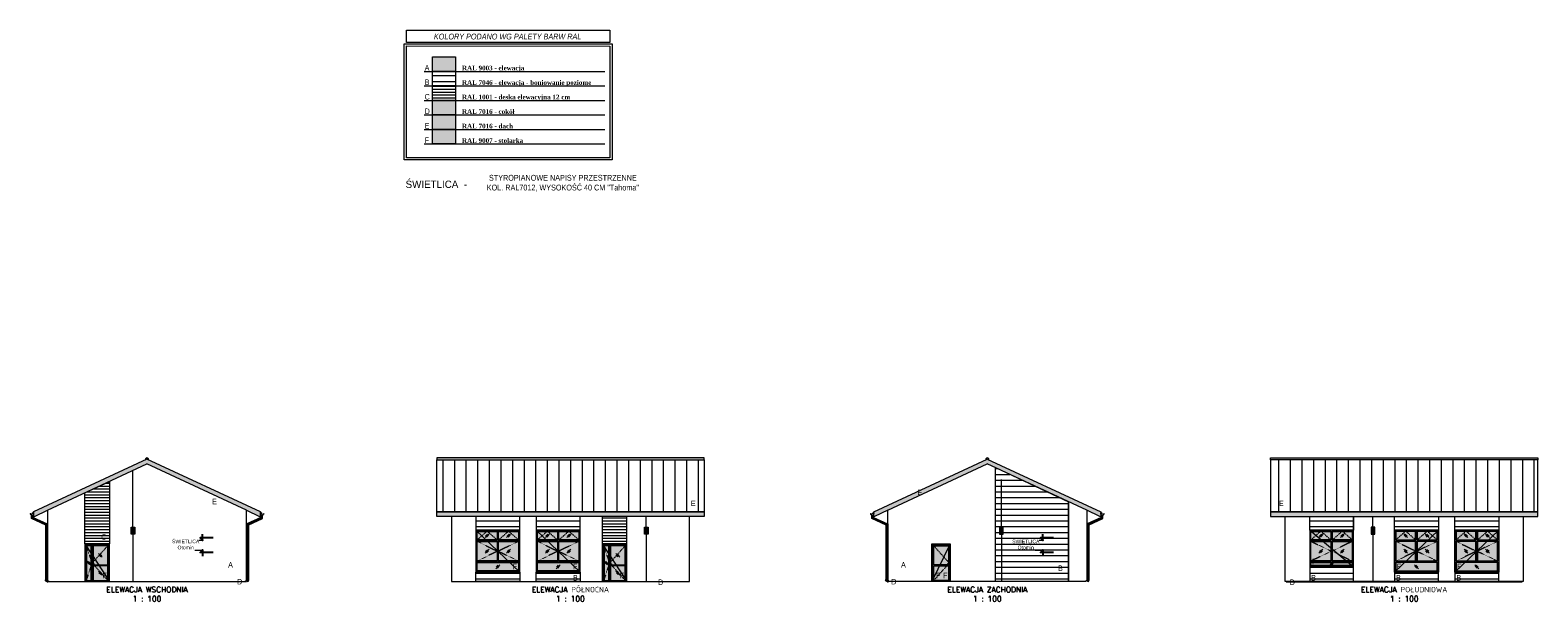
# Model space of a CAD drawing. Header units: millimetres. Extents: x -6697 to 21546, y -3389 to 18959.
# Tile 139 of 153: x 13299 to 21546, y -724 to 2399. Entities that reach past the tile are written whole.
import ezdxf
from ezdxf.enums import TextEntityAlignment as Align

# ---------------------------------------------------------------- set-up
doc = ezdxf.new("R2010")
doc.units = ezdxf.units.MM
doc.linetypes.add('ArcadiaLine11650385385916647520', pattern=[4, 2, -2])
for name, color, linetype, lineweight in [('!STOLARKA OKIENNA', 6, 'Continuous', 15), ('Dachy', 7, 'Continuous', 9), ('elewacje', 7, 'Continuous', 9), ('kolorystyka wypelnienie', 7, 'Continuous', 9), ('sciany zew', 7, 'Continuous', 20), ('sciany_wew', 7, 'Continuous', 18), ('sciany_zew', 7, 'Continuous', 35), ('stolarka', 7, 'Continuous', 5), ('stolarka_mysz_okna', 7, 'Continuous', 5), ('tabelka', 7, 'Continuous', 5)]:
    doc.layers.add(name, color=color, linetype=linetype, lineweight=lineweight)
doc.layers.add('k01', color=7, linetype='Continuous', true_color=0xc7c7c7)
doc.layers.add('pomocnicza', color=6, linetype='Continuous', lineweight=20, plot=False)
doc.layers.add('Rynny', color=7, linetype='Continuous', lineweight=9, true_color=0xababab)
doc.styles.add('BIKTS', font='bikromsw.shx', dxfattribs={"width": 0.85})
doc.styles.add('ISOC', font='isocpeur.ttf')
doc.styles.add('SCIANY-100', font='ROMANS.SHX')
doc.styles.get("Standard").update_dxf_attribs({"font": 'arial.ttf'})
doc.styles.add('TABELKA', font='txt')
doc.styles.add('TECHNIC', font='txt', dxfattribs={"height": 3})
pattern_1 = [(90, (0, 50), (-63.5, 0), [])]
pattern_2 = [(180, (330, -1e-13), (-4e-15, -31.75), [])]

# ---------------------------------------------------------------- blocks, each defined once
blk = doc.blocks.new('rynna')
at = {"layer": 'Dachy', "color": 8, "true_color": 0x757575}
for p, q in [((-17.2, -7), (-17.1, -7.4)), ((-16.8, -9.4), (-16.9, -8.8)), ((-0.7, -8.2), (-0.7, -2.2)), ((-0.2, -2.2), (-0.7, -2.2)), ((-0.2, -8.2), (-0.2, -3.6))]:
    blk.add_line(p, q, dxfattribs=at)
at = {"layer": 'Dachy', "color": 8, "lineweight": 30, "true_color": 0x757575}
for p, q in [((-3.7, -2.6), (-3.7, -7.7)), ((-3.7, -7.7), (-2.5, -6.4))]:
    blk.add_line(p, q, dxfattribs=at)
at = {"layer": 'Dachy', "color": 8, "true_color": 0x757575}
for points in [[(-0.7, -7.2), (-0.9, -5.8, 0.735368), (-1.2, -5.8), (-2, -7.5, 0.185047), (-2, -7.6), (-1.7, -8.9)], [(-0.7, -8), (-1, -6.2, 0.735368), (-1.2, -6.2), (-1.9, -7.5, 0.185047), (-1.9, -7.6), (-1.6, -8.8)]]:
    blk.add_lwpolyline(points, format="xyb", dxfattribs=at)
blk.add_lwpolyline([(-0.2, -2.2), (0, -2.2), (0, -5.7), (-0.2, -5.7)], close=True, dxfattribs=at)
for centre, radius, start, end in [((-17, -8.7), 1.78, 94.11771, 275.41696), ((-17, -8.7), 1.29, 94.11771, 275.41696), ((-17, -8.8), 1.01, 1.69516, 180), ((-17, -8.8), 1.01, 180, 259.80116), ((-17.3, -9.2), 0.552, 278.75713, 338.66039), ((-17.1, -11.9), 1.45, 42.65252, 83.76767), ((-17.1, -11.9), 1.94, 42.65252, 83.76767), ((-8.5, -7.6), 8.3, 203.81577, 355.82038), ((-8.5, -7.6), 7.56, 187.41271, 10.19293), ((-8.5, -7.6), 7.81, 203.18701, 355.54869)]:
    blk.add_arc(centre, radius, start, end, dxfattribs=at)
blk = doc.blocks.new('3kreseczki szyby')
at = {"layer": 'stolarka', "lineweight": 5}
for points in [[(-10.6, -10.6), (10.6, 10.6)], [(-8.1, -2.5), (2.5, 8.1)], [(-2.5, -8.1), (8.1, 2.5)]]:
    blk.add_lwpolyline(points, dxfattribs=at)
blk = doc.blocks.new('klamka')
at = {"layer": 'stolarka'}
h = blk.add_hatch(color=250, dxfattribs=at)
h.dxf.hatch_style = 1
edge = h.paths.add_edge_path()
edge.add_line((-0.4, 14), (-7.9, 14))
edge.add_line((-7.9, 14), (-7.9, 13.5))
edge.add_arc((-7.4, 13.5), 0.5, 180, 270)
edge.add_line((-7.4, 13), (0.1, 13))
edge.add_line((0.1, 13), (0.1, 13.5))
edge.add_arc((-0.4, 13.5), 0.5, 0, 90)
h = blk.add_hatch(color=250, dxfattribs=at)
h.dxf.hatch_style = 1
h.paths.add_polyline_path([(1.5, 17, 0.414214), (0.5, 18), (-0.5, 18, 0.414214), (-1.5, 17), (-1.5, 14), (-0.4, 14, -0.414214), (0.1, 13.5), (0.1, 13), (-1.5, 13), (-1.5, 1, 0.414214), (-0.5, 0), (0.5, 0, 0.414214), (1.5, 1)])
h.paths.add_polyline_path([(-0.1, 7.5), (0.1, 7.5, -0.414214), (0.4, 7.2), (0.4, 5.8, -0.414214), (0.1, 5.5), (-0.1, 5.5, -0.414214), (-0.4, 5.8), (-0.4, 7.2, -0.414214)], flags=16)
h = blk.add_hatch(color=9, dxfattribs=at)
h.dxf.hatch_style = 1
h.paths.add_polyline_path([(0.4, 7.2, 0.414214), (0.1, 7.5), (-0.1, 7.5, 0.414214), (-0.4, 7.2), (-0.4, 5.8, 0.414214), (-0.1, 5.5), (0.1, 5.5, 0.414214), (0.4, 5.8)])
for points in [[(-0.4, 14), (-7.9, 14), (-7.9, 13.5, 0.414214), (-7.4, 13), (0.1, 13), (0.1, 13.5, 0.414214)], [(0.1, 5.5), (-0.1, 5.5, -0.414214), (-0.4, 5.8), (-0.4, 7.2, -0.414214), (-0.1, 7.5), (0.1, 7.5, -0.414214), (0.4, 7.2), (0.4, 5.8, -0.414214)]]:
    blk.add_lwpolyline(points, format="xyb", close=True, dxfattribs=at)
blk.add_lwpolyline([(-1.5, 14), (-1.5, 17, -0.414214), (-0.5, 18), (0.5, 18, -0.414214), (1.5, 17), (1.5, 1, -0.414214), (0.5, 0), (-0.5, 0, -0.414214), (-1.5, 1), (-1.5, 13)], format="xyb", dxfattribs=at)
blk = doc.blocks.new('drzwi 135x200')
at = {"layer": 'elewacje', "true_color": 0x7fbfff}
h = blk.add_hatch(color=151, dxfattribs=at)
h.dxf.hatch_style = 1
h.paths.add_polyline_path([(10, 195), (90, 195), (90, 90), (10, 90)])
h.paths.add_polyline_path([(100, 195), (125, 195), (125, 5), (100, 5)])
h.paths.add_polyline_path([(10, 85), (90, 85), (90, 5), (10, 5)])
at = {"layer": 'stolarka_mysz_okna'}
h = blk.add_hatch(color=252, dxfattribs=at)
h.dxf.hatch_style = 1
h.paths.add_polyline_path([(0, 205), (135, 205), (135, 0), (0, 0)])
at = {"layer": 'pomocnicza'}
blk.add_lwpolyline([(135, 205), (0, 0)], dxfattribs=at)
at = {"layer": 'stolarka'}
for points in [[(0, 205), (135, 205), (135, 0), (0, 0)], [(5, 200), (95, 200), (95, 0), (5, 0)], [(10, 195), (90, 195), (90, 90), (10, 90)], [(95, 200), (130, 200), (130, 0), (95, 0)], [(100, 195), (125, 195), (125, 5), (100, 5)], [(10, 85), (90, 85), (90, 5), (10, 5)]]:
    blk.add_lwpolyline(points, close=True, dxfattribs=at)
blk.add_lwpolyline([(5, 200), (95, 200), (95, 0)], dxfattribs=at)
at = {"layer": 'stolarka', "linetype": 'ArcadiaLine11650385385916647520', "ltscale": 0.5}
for points in [[(5, 200), (95, 100), (5, 0)], [(130, 200), (95, 100), (130, 0)]]:
    blk.add_lwpolyline(points, dxfattribs=at)
at = {"layer": 'elewacje'}
for p in [(50, 142.5), (112.5, 100), (50, 45)]:
    blk.add_blockref('3kreseczki szyby', p, dxfattribs=at)
at = {"layer": 'stolarka'}
blk.add_blockref('klamka', (92.5, 82), dxfattribs=at)
blk = doc.blocks.new('*U220')
blk.add_lwpolyline([(847.8, 171.2), (847.8, 157.8), (834.5, 157.8)], close=True)
blk.add_lwpolyline([(905.4, 157.8), (847.8, 157.8), (847.8, 137.8)])
for p in [(847.8, 171.2), (0, 0)]:
    blk.add_point(p)
at = {"style": 'ISOC', "flags": 2}
blk.add_attdef('WYSOKOŚĆ', text='', height=10, dxfattribs=at).set_placement((850.4, 139.8), align=Align.BOTTOM_LEFT)
blk = doc.blocks.new('*U221')
blk.add_lwpolyline([(905.4, 238.7), (847.8, 238.7), (847.8, 258.7)])
blk.add_lwpolyline([(847.8, 225.4), (847.8, 238.7), (834.5, 238.7)], close=True)
for p in [(847.8, 225.4), (0, 0)]:
    blk.add_point(p)
at = {"style": 'ISOC', "flags": 2}
blk.add_attdef('WYSOKOŚĆ', text='', height=10, dxfattribs=at).set_placement((850.4, 238.7), align=Align.BOTTOM_LEFT)
blk = doc.blocks.new('drzwi 90x200 pełne')
at = {"layer": 'stolarka_mysz_okna'}
h = blk.add_hatch(color=252, dxfattribs=at)
h.dxf.hatch_style = 1
h.paths.add_polyline_path([(0, 205), (100, 205), (100, 0), (0, 0)])
at = {"layer": 'pomocnicza'}
blk.add_lwpolyline([(100, 205), (0, 0)], dxfattribs=at)
at = {"layer": 'stolarka'}
for points in [[(0, 205), (100, 205), (100, 0), (0, 0)], [(5, 200), (95, 200), (95, 0), (5, 0)], [(10, 195), (90, 195), (90, 90), (10, 90)], [(10, 85), (90, 85), (90, 5), (10, 5)]]:
    blk.add_lwpolyline(points, close=True, dxfattribs=at)
at = {"layer": 'stolarka', "linetype": 'ArcadiaLine11650385385916647520', "ltscale": 0.5}
blk.add_lwpolyline([(5, 200), (95, 100), (5, 0)], dxfattribs=at)
at = {"layer": 'stolarka'}
blk.add_blockref('klamka', (92.5, 82), dxfattribs=at)
blk = doc.blocks.new('okno 240x210')
at = {"layer": 'elewacje', "true_color": 0x7fbfff}
h = blk.add_hatch(color=151, dxfattribs=at)
h.dxf.hatch_style = 1
h.paths.add_polyline_path([(7, 223), (115.5, 223), (115.5, 177), (7, 177)])
h.paths.add_polyline_path([(124.5, 223), (233, 223), (233, 177), (124.5, 177)])
h.paths.add_polyline_path([(124.5, 168), (233, 168), (233, 62), (124.5, 62)])
h.paths.add_polyline_path([(7, 168), (115.5, 168), (115.5, 62), (7, 62)])
h.paths.add_polyline_path([(7, 53), (233, 53), (233, 7), (7, 7)])
at = {"layer": 'stolarka_mysz_okna'}
h = blk.add_hatch(color=252, dxfattribs=at)
h.dxf.hatch_style = 1
h.paths.add_polyline_path([(0, 0), (240, 0), (240, 230), (0, 230)])
at = {"layer": 'pomocnicza'}
blk.add_lwpolyline([(0, 230), (240, 0)], dxfattribs=at)
at = {"layer": 'stolarka'}
for points in [[(0, 0), (240, 0), (240, 230), (0, 230)], [(5, 225), (117.5, 225), (117.5, 175), (5, 175)], [(5, 170), (117.5, 170), (117.5, 60), (5, 60)], [(7, 223), (115.5, 223), (115.5, 177), (7, 177)], [(7, 168), (115.5, 168), (115.5, 62), (7, 62)], [(122.5, 225), (235, 225), (235, 175), (122.5, 175)], [(122.5, 170), (235, 170), (235, 60), (122.5, 60)], [(124.5, 223), (233, 223), (233, 177), (124.5, 177)], [(124.5, 168), (233, 168), (233, 62), (124.5, 62)], [(5, 55), (235, 55), (235, 5), (5, 5)], [(7, 53), (233, 53), (233, 7), (7, 7)]]:
    blk.add_lwpolyline(points, close=True, dxfattribs=at)
at = {"layer": 'stolarka', "linetype": 'ArcadiaLine11650385385916647520', "ltscale": 0.5}
for points in [[(117.5, 175), (61.25, 225), (5, 175)], [(5, 170), (117.5, 115), (5, 60)], [(122.5, 175), (178.75, 225), (235, 175)], [(235, 170), (122.5, 115), (235, 60)]]:
    blk.add_lwpolyline(points, dxfattribs=at)
at = {"layer": 'elewacje'}
for p in [(61.25, 200), (178.75, 200), (61.25, 115), (178.75, 115), (120, 30)]:
    blk.add_blockref('3kreseczki szyby', p, dxfattribs=at)
blk = doc.blocks.new('okno 240x200')
at = {"layer": 'elewacje', "true_color": 0x7fbfff}
h = blk.add_hatch(color=151, dxfattribs=at)
h.dxf.hatch_style = 1
h.paths.add_polyline_path([(7, 193), (115.5, 193), (115.5, 147), (7, 147)])
h.paths.add_polyline_path([(124.5, 193), (233, 193), (233, 147), (124.5, 147)])
h.paths.add_polyline_path([(124.5, 138), (233, 138), (233, 32), (124.5, 32)])
h.paths.add_polyline_path([(7, 138), (115.5, 138), (115.5, 32), (7, 32)])
h.paths.add_polyline_path([(7, 23), (233, 23), (233, 7), (7, 7)])
at = {"layer": 'stolarka_mysz_okna'}
h = blk.add_hatch(color=252, dxfattribs=at)
h.dxf.hatch_style = 1
h.paths.add_polyline_path([(0, 0), (240, 0), (240, 200), (0, 200)])
at = {"layer": 'pomocnicza'}
blk.add_lwpolyline([(0, 200), (240, 0)], dxfattribs=at)
at = {"layer": 'stolarka'}
for points in [[(0, 0), (240, 0), (240, 200), (0, 200)], [(5, 195), (117.5, 195), (117.5, 145), (5, 145)], [(7, 193), (115.5, 193), (115.5, 147), (7, 147)], [(122.5, 195), (235, 195), (235, 145), (122.5, 145)], [(124.5, 193), (233, 193), (233, 147), (124.5, 147)], [(5, 140), (117.5, 140), (117.5, 30), (5, 30)], [(7, 138), (115.5, 138), (115.5, 32), (7, 32)], [(122.5, 140), (235, 140), (235, 30), (122.5, 30)], [(124.5, 138), (233, 138), (233, 32), (124.5, 32)], [(5, 25), (235, 25), (235, 5), (5, 5)], [(7, 23), (233, 23), (233, 7), (7, 7)]]:
    blk.add_lwpolyline(points, close=True, dxfattribs=at)
at = {"layer": 'stolarka', "linetype": 'ArcadiaLine11650385385916647520', "ltscale": 0.5}
for points in [[(117.5, 145), (61.25, 195), (5, 145)], [(122.5, 145), (178.75, 195), (235, 145)], [(5, 140), (117.5, 85), (5, 30)], [(235, 140), (122.5, 85), (235, 30)]]:
    blk.add_lwpolyline(points, dxfattribs=at)
at = {"layer": 'elewacje'}
for p in [(61.25, 170), (178.75, 170), (61.25, 85), (178.75, 85), (120, 15)]:
    blk.add_blockref('3kreseczki szyby', p, dxfattribs=at)

msp = doc.modelspace()

# ---------------------------------------------------------------- hatches: boundary and pattern name
at = {"layer": 'Dachy', "true_color": 0xc5c7c4}
h = msp.add_hatch(dxfattribs=at)
h.set_pattern_fill('ANSI31', color=9, scale=20, angle=45, style=0)
h.set_pattern_definition(pattern_1)
h.paths.add_polyline_path([(15523.05, -236.83), (15523.05, 48.38), (16985.05, 48.38), (16985.05, -236.83)])
h = msp.add_hatch(dxfattribs=at)
h.set_pattern_fill('ANSI31', color=9, scale=20, angle=45, style=0)
h.set_pattern_definition(pattern_1)
h.paths.add_polyline_path([(21545.88, -236.83), (21545.88, 48.38), (20083.88, 48.38), (20083.88, -236.83)])
at = {"layer": 'elewacje'}
h = msp.add_hatch(dxfattribs=at)
h.set_pattern_fill('ANSI31', scale=10, angle=135)
h.set_pattern_definition([(180, (-16406.63, -15629.656), (-4e-15, -31.75), [])])
h.paths.add_polyline_path([(15499.62, 2173.61), (15626.12, 2173.61), (15626.12, 2094.22), (15499.62, 2094.22)])
h = msp.add_hatch(dxfattribs=at)
h.set_pattern_fill('ANSI31', color=256, scale=5, angle=135)
h.set_pattern_definition([(180, (17566.177, -6575.579), (-2e-15, -15.875), [])])
h.paths.add_polyline_path([(15499.62, 2094.22), (15626.12, 2094.22), (15626.12, 2014.84), (15499.62, 2014.84)])
h = msp.add_hatch(dxfattribs=at)
h.set_pattern_fill('ANSI31', scale=10, angle=135)
h.paths.add_polyline_path([(18978.46, -181.15), (18978.46, -616.86), (18578.46, -616.86), (18578.46, 5.37)])
h = msp.add_hatch(dxfattribs=at)
h.set_pattern_fill('ANSI31', color=256, scale=5, angle=135)
h.paths.add_polyline_path([(13598.01, -411.86), (13598.01, -132.66), (13733.01, -69.71), (13733.01, -411.86)])
h = msp.add_hatch(dxfattribs=at)
h.set_pattern_fill('ANSI31', scale=10, angle=135)
h.paths.add_polyline_path([(15737.05, -336.86), (15977.05, -336.86), (15977.05, -261.45), (15737.05, -261.45)])
h.paths.add_polyline_path([(15737.05, -566.86), (15977.05, -566.86), (15977.05, -616.86), (15737.05, -616.86)])
h = msp.add_hatch(dxfattribs=at)
h.set_pattern_fill('ANSI31', scale=10, angle=135)
h.set_pattern_definition(pattern_2)
h.paths.add_polyline_path([(16067.05, -336.86), (16307.05, -336.86), (16307.05, -261.45), (16067.05, -261.45)])
h.paths.add_polyline_path([(16067.05, -566.86), (16307.05, -566.86), (16307.05, -616.86), (16067.05, -616.86)])
h = msp.add_hatch(dxfattribs=at)
h.set_pattern_fill('ANSI31', color=256, scale=5, angle=135)
h.paths.add_polyline_path([(16428.55, -411.86), (16563.55, -411.86), (16563.55, -261.45), (16428.55, -261.45)])
h = msp.add_hatch(dxfattribs=at)
h.set_pattern_fill('ANSI31', scale=10, angle=135)
h.set_pattern_definition([(180, (-134, -1e-13), (-4e-15, -31.75), [])])
h.paths.add_polyline_path([(20537.88, -336.86), (20297.88, -336.86), (20297.88, -261.45), (20537.88, -261.45)])
h.paths.add_polyline_path([(20537.88, -536.86), (20297.88, -536.86), (20297.88, -616.86), (20537.88, -616.86)])
h = msp.add_hatch(dxfattribs=at)
h.set_pattern_fill('ANSI31', scale=10, angle=135)
h.set_pattern_definition(pattern_2)
h.paths.add_polyline_path([(21001.88, -336.86), (20761.88, -336.86), (20761.88, -261.45), (21001.88, -261.45)])
h.paths.add_polyline_path([(21001.88, -566.86), (20761.88, -566.86), (20761.88, -616.86), (21001.88, -616.86)])
h = msp.add_hatch(dxfattribs=at)
h.set_pattern_fill('ANSI31', scale=10, angle=135)
h.paths.add_polyline_path([(21331.88, -336.86), (21091.88, -336.86), (21091.88, -261.45), (21331.88, -261.45)])
h.paths.add_polyline_path([(21331.88, -566.86), (21091.88, -566.86), (21091.88, -616.86), (21331.88, -616.86)])
at = {"layer": 'kolorystyka wypelnienie', "ltscale": 10, "true_color": 0xecece7}
h = msp.add_hatch(color=254, dxfattribs=at)
h.dxf.hatch_style = 1
h.paths.add_polyline_path([(15499.62, 2253), (15626.12, 2253), (15626.12, 2173.61), (15499.62, 2173.61)])
at = {"layer": 'kolorystyka wypelnienie', "ltscale": 10, "true_color": 0x383e42}
h = msp.add_hatch(color=250, dxfattribs=at)
h.dxf.hatch_style = 1
h.paths.add_polyline_path([(15499.62, 2014.84), (15626.12, 2014.84), (15626.12, 1935.45), (15499.62, 1935.45)])
h = msp.add_hatch(color=250, dxfattribs=at)
h.dxf.hatch_style = 1
h.paths.add_polyline_path([(15499.62, 1935.45), (15626.12, 1935.45), (15626.12, 1856.07), (15499.62, 1856.07)])
h = msp.add_hatch(color=250, dxfattribs=at)
h.dxf.hatch_style = 1
h.paths.add_polyline_path([(13938.01, 25.89), (14482.01, -227.78), (14554.21, -261.45), (14558.2, -261.45), (14558.2, -239.03), (14562.01, -240.81), (14558.2, -236.83), (13938.01, 52.37), (13317.83, -236.83), (13314.01, -240.81), (13317.83, -239.03), (13317.83, -261.45), (13321.82, -261.45), (13394.01, -227.78)])
h = msp.add_hatch(color=250, dxfattribs=at)
h.dxf.hatch_style = 1
h.paths.add_polyline_path([(15523.05, 48.38), (16985.05, 48.38), (16985.05, 58.45), (15523.05, 58.45)])
h.paths.add_polyline_path([(15603.05, -261.45), (15523.05, -261.45), (15523.05, -236.83), (16905.05, -236.83), (16985.05, -236.83), (16985.05, -261.45), (16905.05, -261.45)])
h = msp.add_hatch(color=250, dxfattribs=at)
h.dxf.hatch_style = 1
h.paths.add_polyline_path([(18534.46, 25.89), (17990.46, -227.78), (17918.27, -261.45), (17914.28, -261.45), (17914.28, -239.03), (17910.46, -240.81), (17914.28, -236.83), (18534.46, 52.37), (19154.65, -236.83), (19158.46, -240.81), (19154.65, -239.03), (19154.65, -261.45), (19150.66, -261.45), (19078.46, -227.78)])
h = msp.add_hatch(color=250, dxfattribs=at)
h.dxf.hatch_style = 1
h.paths.add_polyline_path([(21545.88, 48.38), (20083.88, 48.38), (20083.88, 58.45), (21545.88, 58.45)])
h.paths.add_polyline_path([(21465.88, -261.45), (21545.88, -261.45), (21545.88, -236.83), (20163.88, -236.83), (20083.88, -236.83), (20083.88, -261.45), (20163.88, -261.45)])
h = msp.add_hatch(color=250, dxfattribs=at)
h.dxf.hatch_style = 1
h.paths.add_polyline_path([(13851.17, -319.49), (13871.17, -319.49), (13871.17, -359.49), (13851.17, -359.49)])
h = msp.add_hatch(color=250, dxfattribs=at)
h.dxf.hatch_style = 1
h.paths.add_polyline_path([(16658.62, -319.49), (16678.62, -319.49), (16678.62, -359.49), (16658.62, -359.49)])
h = msp.add_hatch(color=250, dxfattribs=at)
h.dxf.hatch_style = 1
h.paths.add_polyline_path([(18621.31, -319.49), (18601.31, -319.49), (18601.31, -359.49), (18621.31, -359.49)])
h = msp.add_hatch(color=250, dxfattribs=at)
h.dxf.hatch_style = 1
h.paths.add_polyline_path([(20653.75, -319.49), (20633.75, -319.49), (20633.75, -359.49), (20653.75, -359.49)])
h = msp.add_hatch(color=250, dxfattribs=at)
h.dxf.hatch_style = 1
h.paths.add_polyline_path([(14477.01, -616.86), (13598.01, -616.86), (13399.01, -616.86), (13399.01, -618.86), (14477.01, -618.86)])
h = msp.add_hatch(color=250, dxfattribs=at)
h.dxf.hatch_style = 1
h.paths.add_polyline_path([(16900.05, -616.86), (15608.05, -616.86), (15608.05, -618.86), (16900.05, -618.86)])
h = msp.add_hatch(color=250, dxfattribs=at)
h.dxf.hatch_style = 1
h.paths.add_polyline_path([(17995.46, -616.86), (18874.46, -616.86), (19073.46, -616.86), (19073.46, -618.86), (17995.46, -618.86)])
h = msp.add_hatch(color=250, dxfattribs=at)
h.dxf.hatch_style = 1
h.paths.add_polyline_path([(20168.88, -616.86), (21460.88, -616.86), (21460.88, -618.86), (20168.88, -618.86)])
at = {"layer": 'Rynny'}
h = msp.add_hatch(color=253, dxfattribs=at)
h.set_gradient(color1=(168, 168, 168), color2=(230, 230, 230), one_color=1, tint=0.908602, name='INVCYLINDER')
edge = h.paths.add_edge_path()
edge.add_line((13316.02, -251.83), (13316.02, -266.6))
edge.add_line((13316.02, -266.6), (13391.88, -302.85))
edge.add_line((13391.88, -302.85), (13387.72, -306.69))
edge.add_line((13387.72, -306.69), (13383.88, -310.11))
edge.add_line((13383.88, -310.11), (13306.02, -272.91))
edge.add_line((13306.02, -272.91), (13306.02, -254.58))
edge.add_arc((13309.3, -246.96), 8.3, 246.749372, 324.063)
h = msp.add_hatch(color=253, dxfattribs=at)
h.set_gradient(color1=(168, 168, 168), one_color=1, tint=1, name='INVCYLINDER')
h.paths.add_polyline_path([(13391.88, -514.89), (13383.88, -518.89), (13383.88, -592.29), (13391.88, -592.29)])
h.paths.add_polyline_path([(13391.88, -492.53), (13383.88, -496.53), (13383.88, -518.89), (13391.88, -514.89)])
h.paths.add_polyline_path([(13391.88, -467.48), (13383.88, -471.48), (13383.88, -496.53), (13391.88, -492.53)])
h.paths.add_polyline_path([(13383.88, -310.11), (13391.88, -302.85), (13391.88, -467.48), (13383.88, -471.48)])
h = msp.add_hatch(color=253, dxfattribs=at)
h.set_gradient(color1=(168, 168, 168), color2=(230, 230, 230), one_color=1, tint=0.908602, name='INVCYLINDER')
edge = h.paths.add_edge_path()
edge.add_line((14560, -251.83), (14560, -266.6))
edge.add_line((14560, -266.6), (14484.15, -302.85))
edge.add_line((14484.15, -302.85), (14488.3, -306.69))
edge.add_line((14488.3, -306.69), (14492.15, -310.11))
edge.add_line((14492.15, -310.11), (14570, -272.91))
edge.add_line((14570, -272.91), (14570, -254.58))
edge.add_arc((14566.72, -246.96), 8.3, 215.937, 293.250628, ccw=False)
h = msp.add_hatch(color=253, dxfattribs=at)
h.set_gradient(color1=(168, 168, 168), one_color=1, tint=1, name='INVCYLINDER')
h.paths.add_polyline_path([(14484.15, -514.89), (14492.15, -518.89), (14492.15, -592.29), (14484.15, -592.29)])
h.paths.add_polyline_path([(14484.15, -492.53), (14492.15, -496.53), (14492.15, -518.89), (14484.15, -514.89)])
h.paths.add_polyline_path([(14484.15, -467.48), (14492.15, -471.48), (14492.15, -496.53), (14484.15, -492.53)])
h.paths.add_polyline_path([(14492.15, -310.11), (14484.15, -302.85), (14484.15, -467.48), (14492.15, -471.48)])
h = msp.add_hatch(color=253, dxfattribs=at)
h.set_gradient(color1=(168, 168, 168), color2=(230, 230, 230), one_color=1, tint=0.908602, name='INVCYLINDER')
edge = h.paths.add_edge_path()
edge.add_line((17912.47, -251.83), (17912.47, -266.6))
edge.add_line((17912.47, -266.6), (17988.33, -302.85))
edge.add_line((17988.33, -302.85), (17984.17, -306.69))
edge.add_line((17984.17, -306.69), (17980.33, -310.11))
edge.add_line((17980.33, -310.11), (17902.47, -272.91))
edge.add_line((17902.47, -272.91), (17902.47, -254.58))
edge.add_arc((17905.75, -246.96), 8.3, 246.749372, 324.063)
h = msp.add_hatch(color=253, dxfattribs=at)
h.set_gradient(color1=(168, 168, 168), one_color=1, tint=1, name='INVCYLINDER')
h.paths.add_polyline_path([(17988.33, -514.89), (17980.33, -518.89), (17980.33, -592.29), (17988.33, -592.29)])
h.paths.add_polyline_path([(17988.33, -492.53), (17980.33, -496.53), (17980.33, -518.89), (17988.33, -514.89)])
h.paths.add_polyline_path([(17988.33, -467.48), (17980.33, -471.48), (17980.33, -496.53), (17988.33, -492.53)])
h.paths.add_polyline_path([(17980.33, -310.11), (17988.33, -302.85), (17988.33, -467.48), (17980.33, -471.48)])
h = msp.add_hatch(color=253, dxfattribs=at)
h.set_gradient(color1=(168, 168, 168), color2=(230, 230, 230), one_color=1, tint=0.908602, name='INVCYLINDER')
edge = h.paths.add_edge_path()
edge.add_line((19156.45, -251.83), (19156.45, -266.6))
edge.add_line((19156.45, -266.6), (19080.6, -302.85))
edge.add_line((19080.6, -302.85), (19084.75, -306.69))
edge.add_line((19084.75, -306.69), (19088.6, -310.11))
edge.add_line((19088.6, -310.11), (19166.45, -272.91))
edge.add_line((19166.45, -272.91), (19166.45, -254.58))
edge.add_arc((19163.17, -246.96), 8.3, 215.937, 293.250628, ccw=False)
h = msp.add_hatch(color=253, dxfattribs=at)
h.set_gradient(color1=(168, 168, 168), one_color=1, tint=1, name='INVCYLINDER')
h.paths.add_polyline_path([(19080.6, -514.89), (19088.6, -518.89), (19088.6, -592.29), (19080.6, -592.29)])
h.paths.add_polyline_path([(19080.6, -492.53), (19088.6, -496.53), (19088.6, -518.89), (19080.6, -514.89)])
h.paths.add_polyline_path([(19080.6, -467.48), (19088.6, -471.48), (19088.6, -496.53), (19080.6, -492.53)])
h.paths.add_polyline_path([(19088.6, -310.11), (19080.6, -302.85), (19080.6, -467.48), (19088.6, -471.48)])
h = msp.add_hatch(color=253, dxfattribs=at)
h.set_gradient(color1=(173, 173, 173), one_color=1, tint=1, name='CYLINDER')
h.paths.add_polyline_path([(13391.88, -592.29), (13391.88, -598.89), (13383.88, -598.89), (13383.88, -592.29)])
edge = h.paths.add_edge_path()
edge.add_line((13383.88, -598.89), (13391.88, -598.89))
edge.add_line((13391.88, -598.89), (13391.88, -611.09))
edge.add_ellipse((13387.88, -611.74), major_axis=(0, 4.05), ratio=1, start_angle=279.268187, end_angle=440.731813)
edge.add_line((13383.88, -611.09), (13383.88, -598.89))
h = msp.add_hatch(color=253, dxfattribs=at)
h.set_gradient(color1=(173, 173, 173), one_color=1, tint=1, name='CYLINDER')
h.paths.add_polyline_path([(14484.15, -592.29), (14484.15, -598.89), (14492.15, -598.89), (14492.15, -592.29)])
edge = h.paths.add_edge_path()
edge.add_line((14492.15, -598.89), (14484.15, -598.89))
edge.add_line((14484.15, -598.89), (14484.15, -611.09))
edge.add_ellipse((14488.15, -611.74), major_axis=(0, 4.05), ratio=1, start_angle=-80.731813, end_angle=80.731813, ccw=False)
edge.add_line((14492.15, -611.09), (14492.15, -598.89))
h = msp.add_hatch(color=253, dxfattribs=at)
h.set_gradient(color1=(173, 173, 173), one_color=1, tint=1, name='CYLINDER')
h.paths.add_polyline_path([(17980.33, -592.29), (17980.33, -598.89), (17988.33, -598.89), (17988.33, -592.29)])
edge = h.paths.add_edge_path()
edge.add_ellipse((17984.33, -611.74), major_axis=(0, 4.05), ratio=1, start_angle=279.268187, end_angle=440.731813, ccw=False)
edge.add_line((17988.33, -611.09), (17988.33, -598.89))
edge.add_line((17988.33, -598.89), (17980.33, -598.89))
edge.add_line((17980.33, -598.89), (17980.33, -611.09))
h = msp.add_hatch(color=253, dxfattribs=at)
h.set_gradient(color1=(173, 173, 173), one_color=1, tint=1, name='CYLINDER')
h.paths.add_polyline_path([(19080.6, -592.29), (19080.6, -598.89), (19088.6, -598.89), (19088.6, -592.29)])
edge = h.paths.add_edge_path()
edge.add_line((19088.6, -598.89), (19080.6, -598.89))
edge.add_line((19080.6, -598.89), (19080.6, -611.09))
edge.add_ellipse((19084.6, -611.74), major_axis=(0, 4.05), ratio=1, start_angle=-80.731813, end_angle=80.731813, ccw=False)
edge.add_line((19088.6, -611.09), (19088.6, -598.89))
at = {"layer": 'stolarka_mysz_okna', "true_color": 0x878581}
h = msp.add_hatch(color=252, dxfattribs=at)
h.dxf.hatch_style = 1
h.paths.add_polyline_path([(15499.62, 1856.07), (15626.12, 1856.07), (15626.12, 1776.68), (15499.62, 1776.68)])

# ---------------------------------------------------------------- linework, layer by layer
at = {"layer": '!STOLARKA OKIENNA'}
for p, q in [((14484.15, -596.91), (14483.48, -596.91)), ((17988.33, -596.91), (17989, -596.91))]:
    msp.add_line(p, q, dxfattribs=at)
at = {"layer": 'elewacje'}
for points in [[(15523.05, 48.38), (16985.05, 48.38), (16985.05, 58.45), (15523.05, 58.45)], [(21545.88, 48.38), (20083.88, 48.38), (20083.88, 58.45), (21545.88, 58.45)], [(13851.17, -319.49), (13871.17, -319.49), (13871.17, -359.49), (13851.17, -359.49)], [(15737.05, -336.86), (15977.05, -336.86), (15977.05, -261.45), (15737.05, -261.45)], [(16067.05, -336.86), (16307.05, -336.86), (16307.05, -261.45), (16067.05, -261.45)], [(16428.55, -411.86), (16563.55, -411.86), (16563.55, -261.45), (16428.55, -261.45)], [(16658.62, -319.49), (16678.62, -319.49), (16678.62, -359.49), (16658.62, -359.49)], [(18621.31, -319.49), (18601.31, -319.49), (18601.31, -359.49), (18621.31, -359.49)], [(20537.88, -336.86), (20297.88, -336.86), (20297.88, -261.45), (20537.88, -261.45)], [(20653.75, -319.49), (20633.75, -319.49), (20633.75, -359.49), (20653.75, -359.49)], [(21001.88, -336.86), (20761.88, -336.86), (20761.88, -261.45), (21001.88, -261.45)], [(21331.88, -336.86), (21091.88, -336.86), (21091.88, -261.45), (21331.88, -261.45)], [(15737.05, -566.86), (15977.05, -566.86), (15977.05, -616.86), (15737.05, -616.86)], [(16067.05, -566.86), (16307.05, -566.86), (16307.05, -616.86), (16067.05, -616.86)], [(20537.88, -536.86), (20297.88, -536.86), (20297.88, -616.86), (20537.88, -616.86)], [(21001.88, -566.86), (20761.88, -566.86), (20761.88, -616.86), (21001.88, -616.86)], [(21331.88, -566.86), (21091.88, -566.86), (21091.88, -616.86), (21331.88, -616.86)]]:
    msp.add_lwpolyline(points, close=True, dxfattribs=at)
for points in [[(15523.05, -236.83), (15523.05, 48.38), (16985.05, 48.38), (16985.05, -236.83), (15523.05, -236.83)], [(18978.46, -616.86), (18978.46, -181.15), (18978.46, -616.86), (18578.46, -616.86), (18578.46, 5.37), (18978.46, -181.15)], [(21545.88, -236.83), (21545.88, 48.38), (20083.88, 48.38), (20083.88, -236.83), (21545.88, -236.83)], [(13598.01, -411.86), (13598.01, -132.66), (13733.01, -69.71), (13733.01, -411.86), (13598.01, -411.86)], [(13861.17, -319.49), (13861.17, -9.95)], [(18611.31, -319.49), (18611.31, -59.95)], [(15603.05, -261.45), (15523.05, -261.45), (15523.05, -236.83), (16905.05, -236.83), (16985.05, -236.83), (16985.05, -261.45), (16905.05, -261.45), (15603.05, -261.45)], [(21465.88, -261.45), (21545.88, -261.45), (21545.88, -236.83), (20163.88, -236.83), (20083.88, -236.83), (20083.88, -261.45), (20163.88, -261.45), (21465.88, -261.45)], [(16905.05, -616.86), (16905.05, -261.45), (15603.05, -261.45), (15603.05, -616.86), (16905.05, -616.86)], [(16668.62, -319.49), (16668.62, -261.45)], [(20163.88, -616.86), (20163.88, -261.45), (21465.88, -261.45), (21465.88, -616.86), (20163.88, -616.86)], [(20537.88, -616.86), (20537.88, -261.45)], [(20643.75, -319.49), (20643.75, -261.45)], [(13861.17, -359.49), (13861.17, -616.86)], [(16668.62, -359.49), (16668.62, -616.86)], [(18611.31, -359.49), (18611.31, -616.86)], [(20643.75, -359.49), (20643.75, -616.86)], [(16900.05, -616.86), (16900.05, -618.86), (15608.05, -618.86), (15608.05, -616.86)], [(20168.88, -616.86), (20168.88, -618.86), (21460.88, -618.86), (21460.88, -616.86)]]:
    msp.add_lwpolyline(points, dxfattribs=at)
for points in [[(13316.02, -251.83), (13316.02, -266.6), (13391.88, -302.85), (13383.88, -310.11), (13383.88, -310.11), (13306.02, -272.91), (13306.02, -254.58, 0.3507517)], [(14560, -251.83), (14560, -266.6), (14484.15, -302.85), (14492.15, -310.11), (14492.15, -310.11), (14570, -272.91), (14570, -254.58, -0.3507517)], [(17912.47, -251.83), (17912.47, -266.6), (17988.33, -302.85), (17980.33, -310.11), (17980.33, -310.11), (17902.47, -272.91), (17902.47, -254.58, 0.3507517)], [(19156.45, -251.83), (19156.45, -266.6), (19080.6, -302.85), (19088.6, -310.11), (19088.6, -310.11), (19166.45, -272.91), (19166.45, -254.58, -0.3507517)]]:
    msp.add_lwpolyline(points, format="xyb", close=True, dxfattribs=at)
at = {"layer": 'k01'}
for p, q in [((13383.88, -302.85), (13383.88, -612.4)), ((13391.88, -302.85), (13391.88, -612.4)), ((14484.15, -302.85), (14484.15, -612.4)), ((14492.15, -302.85), (14492.15, -612.4)), ((17980.33, -302.85), (17980.33, -612.4)), ((17988.33, -302.85), (17988.33, -612.4)), ((19080.6, -302.85), (19080.6, -612.4)), ((19088.6, -302.85), (19088.6, -612.4)), ((14492.15, -592.29), (14484.15, -592.29)), ((14492.15, -598.89), (14484.15, -598.89)), ((17980.33, -592.29), (17988.33, -592.29)), ((17980.33, -598.89), (17988.33, -598.89))]:
    msp.add_line(p, q, dxfattribs=at)
for centre in [(13387.88, -611.74), (17984.33, -611.74)]:
    msp.add_ellipse(centre, major_axis=(0, 4.05), ratio=1, dxfattribs=at)
at = {"layer": 'k01', "extrusion": (0, 0, -1)}
for centre in [(14488.15, -611.74), (19084.6, -611.74)]:
    msp.add_ellipse(centre, major_axis=(0, 4.05), ratio=1, dxfattribs=at)
at = {"layer": 'kolorystyka wypelnienie', "color": 250, "ltscale": 10, "true_color": 0x383e42}
for centre, radius, start, end in [((13938.01, 49.78), 8.66, 350.693208, 189.306792), ((13938.01, 49.78), 7.66, 352.805696, 187.194304), ((18534.46, 49.78), 8.66, 350.693208, 189.306792), ((18534.46, 49.78), 7.66, 352.805696, 187.194304)]:
    msp.add_arc(centre, radius, start, end, dxfattribs=at)
at = {"layer": 'sciany_wew'}
for points in [[(13314.01, -240.81), (13317.83, -239.03), (13317.83, -261.45), (13321.82, -261.45), (13394.01, -227.78), (13394.01, -614.86), (13399.01, -614.86), (13399.01, -616.86), (14477.01, -616.86), (14477.01, -614.86), (14482.01, -614.86), (14482.01, -227.78), (14554.21, -261.45), (14558.2, -261.45), (14558.2, -239.03), (14562.01, -240.81), (14558.2, -236.83), (13938.01, 52.37), (13317.83, -236.83), (13314.01, -240.81)], [(13394.01, -227.78), (13938.01, 25.89)], [(14482.01, -227.78), (13938.01, 25.89)], [(19158.46, -240.81), (19154.65, -239.03), (19154.65, -261.45), (19150.66, -261.45), (19078.46, -227.78), (19078.46, -614.86), (19073.46, -614.86), (19073.46, -616.86), (17995.46, -616.86), (17995.46, -614.86), (17990.46, -614.86), (17990.46, -227.78), (17918.27, -261.45), (17914.28, -261.45), (17914.28, -239.03), (17910.46, -240.81), (17914.28, -236.83), (18534.46, 52.37), (19154.65, -236.83), (19158.46, -240.81)], [(17990.46, -227.78), (18534.46, 25.89)], [(19078.46, -227.78), (18534.46, 25.89)], [(14221.81, -391.45), (14241.81, -391.45)], [(18818.26, -391.45), (18838.26, -391.45)], [(14199.12, -445.69), (14241.81, -445.69)], [(18795.57, -445.69), (18838.26, -445.69)], [(13394.01, -616.86), (13598.01, -616.86), (14482.01, -616.86)]]:
    msp.add_lwpolyline(points, dxfattribs=at)
at = {"layer": 'tabelka'}
for p, q in [((15453.3, 2173.61), (16442.58, 2173.61)), ((15453.3, 2094.22), (16442.58, 2094.22)), ((15453.3, 2014.84), (16442.58, 2014.84)), ((15453.3, 1935.45), (16442.58, 1935.45)), ((15453.3, 1856.07), (16442.58, 1856.07)), ((15453.3, 1776.68), (16442.58, 1776.68))]:
    msp.add_line(p, q, dxfattribs=at)
for points in [[(15357.14, 2399.23), (16469.84, 2398.63), (16469.84, 2331.85), (15357.14, 2332.45)], [(15345.14, 2324.58), (16481.7, 2323.98), (16481.7, 1689.12), (15345.14, 1689.12)], [(15357.14, 2312.58), (16469.7, 2311.98), (16469.7, 1701.12), (15357.14, 1701.12)], [(15499.62, 2253), (15626.12, 2253), (15626.12, 2173.61), (15499.62, 2173.61)], [(15499.62, 2173.61), (15626.12, 2173.61), (15626.12, 2094.22), (15499.62, 2094.22)], [(15499.62, 2094.22), (15626.12, 2094.22), (15626.12, 2014.84), (15499.62, 2014.84)], [(15499.62, 2014.84), (15626.12, 2014.84), (15626.12, 1935.45), (15499.62, 1935.45)], [(15499.62, 1935.45), (15626.12, 1935.45), (15626.12, 1856.07), (15499.62, 1856.07)], [(15499.62, 1856.07), (15626.12, 1856.07), (15626.12, 1776.68), (15499.62, 1776.68)]]:
    msp.add_lwpolyline(points, close=True, dxfattribs=at)

# ---------------------------------------------------------------- block references
at = {"lineweight": 5}
for name, p in [('*U221', (13394.01, -616.86)), ('*U221', (17990.46, -616.86)), ('*U220', (13394.01, -616.86)), ('*U220', (17990.46, -616.86))]:
    msp.add_blockref(name, p, dxfattribs=at)
at = {"layer": 'Dachy'}
for p in [(13317.83, -239.4), (17914.28, -239.4)]:
    msp.add_blockref('rynna', p, dxfattribs=at)
at = {"layer": 'Dachy', "xscale": -1}
for p in [(14558.2, -239.4), (19154.65, -239.4)]:
    msp.add_blockref('rynna', p, dxfattribs=at)
at = {"layer": 'sciany_wew', "xscale": -1}
for p in [(13733.01, -616.86), (16563.55, -616.86)]:
    msp.add_blockref('drzwi 135x200', p, dxfattribs=at)
at = {"layer": 'sciany_wew'}
for name, p in [('drzwi 90x200 pełne', (18231.46, -616.86)), ('okno 240x200', (20297.88, -536.86))]:
    msp.add_blockref(name, p, dxfattribs=at)
at = {"layer": 'stolarka_mysz_okna'}
for p in [(15737.05, -566.86), (16067.05, -566.86)]:
    msp.add_blockref('okno 240x210', p, dxfattribs=at)
at = {"layer": 'stolarka_mysz_okna', "xscale": -1}
for p in [(21001.88, -566.86), (21331.88, -566.86)]:
    msp.add_blockref('okno 240x210', p, dxfattribs=at)

# ---------------------------------------------------------------- texts
at = {"layer": 'elewacje', "char_height": 20, "attachment_point": 5, "style": 'TABELKA'}
for insert in [(14149.53, -415.03), (18744.96, -415.03)]:
    msp.add_mtext_dynamic_manual_height_columns('ŚWIETLICA\\POtomin', width=208.9161, gutter_width=250, heights=[82.14], dxfattribs=dict(at, insert=insert))
at = {"layer": 'sciany zew', "lineweight": 13, "char_height": 30, "attachment_point": 5, "style": 'SCIANY-100'}
for s, insert in [('ELEWACJA WSCHODNIA\\P1 : 100', (13938.01, -686.86)), ('ELEWACJA PÓŁNOCNA\\P1 : 100', (16254.05, -686.86)), ('ELEWACJA ZACHODNIA\\P1 : 100', (18534.46, -686.86)), ('ELEWACJA POŁUDNIOWA\\P1 : 100', (20814.88, -686.86))]:
    msp.add_mtext(s, dxfattribs=dict(at, insert=insert))
at = {"layer": 'sciany_zew', "ltscale": 10, "insert": (15520.52, 1555.55), "char_height": 40, "attachment_point": 5, "style": 'TABELKA'}
msp.add_mtext_dynamic_manual_height_columns('ŚWIETLICA  -', width=708.1873, gutter_width=250, heights=[333.57], dxfattribs=at)
at = {"layer": 'tabelka', "style": 'TECHNIC'}
for s, p in [('A', (15456.65, 2207.75)), ('B', (15456.65, 2129.37)), ('C', (15456.65, 2049.99)), ('D', (15456.65, 1970.6)), ('E', (15456.65, 1891.21)), ('F', (15456.65, 1811.83)), ('E', (14293.85, -164.31)), ('E', (18151.92, -114.31)), ('E', (16912.55, -174.75)), ('E', (20129.67, -174.75)), ('C', (13687.48, -358.7)), ('F', (20310.17, -492.73)), ('F', (13694.21, -569.95)), ('A', (14381.61, -511.41)), ('F', (15938.25, -519.95)), ('F', (16268.25, -519.95)), ('F', (16524.75, -569.95)), ('A', (18062.39, -511.41)), ('F', (18254.35, -569.95)), ('F', (18292.66, -569.95)), ('B', (18920.87, -529.57)), ('F', (20774.17, -519.95)), ('F', (21104.17, -519.95)), ('D', (14430.53, -603.46)), ('B', (16268.35, -582.05)), ('D', (16733.21, -606.39)), ('D', (18008.68, -603.46)), ('D', (20188.44, -606.39)), ('B', (20306.13, -582.05)), ('B', (20770.13, -582.05)), ('B', (21100.13, -582.05))]:
    msp.add_text(s, height=30.24, dxfattribs=at).set_placement(p, align=Align.TOP_LEFT)
at = {"layer": 'tabelka', "char_height": 32, "width": 1296.9044, "attachment_point": 5, "style": 'BIKTS'}
for s, insert in [('{\\fArial|b0|i1|c238|p34;KOLORY PODANO WG PALETY BARW RAL}', (15910.69, 2363.98)), ('{\\fArial|b0|i0|c238|p34;STYROPIANOWE NAPISY PRZESTRZENNE \\PKOL. RAL7012, WYSOKOŚĆ 40 CM "Tahoma"}', (16212.79, 1561.72))]:
    msp.add_mtext(s, dxfattribs=dict(at, insert=insert))
at = {"layer": 'tabelka', "char_height": 25.2, "attachment_point": 1}
for s, insert, width in [('{\\fTimes New Roman|b1|i0|c238|p18;RAL 9003 - elewacja}', (15660.95, 2204.55), 673.3982), ('{\\fTimes New Roman|b1|i0|c238|p18;RAL 7046 - elewacja - boniowanie poziome}', (15660.95, 2125.16), 864.3638), ('{\\fTimes New Roman|b1|i0|c238|p18;RAL 1001 - deska elewacyjna 12 cm}', (15660.95, 2045.78), 864.3638), ('{\\fTimes New Roman|b1|i0|c238|p18;RAL 7016 - cokół}', (15660.95, 1966.39), 864.3638), ('{\\fTimes New Roman|b1|i0|c238|p18;RAL 7016 - dach}', (15660.95, 1887), 864.3638), ('{\\fTimes New Roman|b1|i0|c238|p18;RAL 9007 - stolarka}', (15660.95, 1807.62), 864.3638)]:
    msp.add_mtext(s, dxfattribs=dict(at, insert=insert, width=width))

doc.saveas('drawing.dxf')
